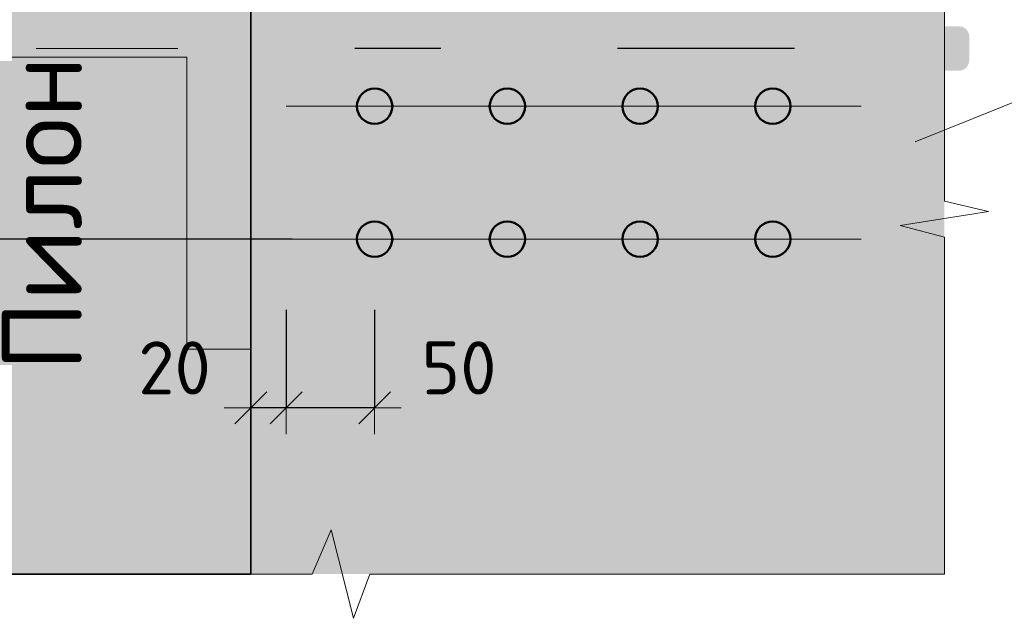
# Model space of a CAD drawing. Header units: metres. Extents: x -38 to 97, y -15 to 21.
# Tile 64 of 222: x 74.816 to 75.372, y 1.498 to 1.836. Entities that reach past the tile are written whole.
import ezdxf

# ---------------------------------------------------------------- set-up
doc = ezdxf.new("R2010")
doc.units = ezdxf.units.M
doc.header["$PDMODE"] = 65
doc.linetypes.add('______2', pattern=[0.0405, 0.03, -0.0105])
for name, color, linetype in [('XR$3$_3705', 7, 'Continuous'), ('XR$4$_3705', 7, 'Continuous'), ('XR$5$_3705', 7, 'Continuous')]:
    doc.layers.add(name, color=color, linetype=linetype)
for name, color, linetype, lineweight in [('XR$3$ВК__отв в полу 1-2 эт', 220, 'Continuous', 25), ('XR$3$Размерная линия (1)', 7, 'Continuous', 13), ('XR$4$ВК__отв в полу 1-2 эт', 220, 'Continuous', 25), ('XR$4$Размерная линия (1)', 7, 'Continuous', 13), ('XR$5$ВК__отв в полу 1-2 эт', 220, 'Continuous', 25), ('XR$5$Размерная линия (1)', 7, 'Continuous', 13)]:
    doc.layers.add(name, color=color, linetype=linetype, lineweight=lineweight)
doc.styles.add('ISOCPEUR', font='txt')
doc.dimstyles.new('DIMSTYLE_23', dxfattribs={"dimtxt": 0.03, "dimasz": 0.03, "dimexe": 0, "dimexo": 0, "dimgap": 0.015, "dimtad": 2, "dimdec": 0, "dimlfac": 1000, "dimrnd": 5, "dimzin": 12, "dimdsep": 46, "dimtxsty": 'ISOCPEUR', "dimblk1": 'ALL_ML_STRICH', "dimblk2": 'ALL_ML_STRICH', "dimsah": 1, "dimcen": 0, "dimclrd": 7, "dimclre": 256, "dimclrt": 7, "dimadec": 0, "dimazin": 0, "dimtfac": 1, "dimtdec": 0, "dimtix": 1, "dimtmove": 2, "dimatfit": 3, "dimfxl": 0, "dimtvp": 1.2, "dimtzin": 0, "dimlwd": 0, "dimlwe": -3, "dimarcsym": 0})
doc.dimstyles.new('DIMSTYLE_24', dxfattribs={"dimtxt": 0.03, "dimasz": 0.03, "dimexe": 0, "dimexo": 0, "dimgap": 0.015, "dimtad": 2, "dimdec": 0, "dimlfac": 1000, "dimrnd": 5, "dimzin": 12, "dimdsep": 46, "dimtxsty": 'ISOCPEUR', "dimblk1": 'ALL_ML_STRICH', "dimblk2": 'ALL_ML_STRICH', "dimsah": 1, "dimcen": 0, "dimclrd": 7, "dimclre": 256, "dimclrt": 7, "dimadec": 0, "dimazin": 0, "dimtfac": 1, "dimtdec": 0, "dimtix": 1, "dimtmove": 2, "dimatfit": 3, "dimfxl": 0, "dimtzin": 0, "dimlwd": 0, "dimlwe": -3, "dimarcsym": 0})
pattern_1 = [(0, (0.33, 0.33), (0.165, 0.165), [0.165, -0.165]), (90, (0.33, 0.33), (-0.165, 0.165), [0.165, -0.165])]

# ---------------------------------------------------------------- blocks, each defined once
blk = doc.blocks.new('ЭЛЕМЕНТ_УЗОРА_8')
at = {"color": 7, "linetype": 'Continuous', "lineweight": 13, "transparency": 33554687}
blk.add_line((75.33822, 1.5232), (75.33822, 1.5232), dxfattribs=at)
for points in [[(75.33822, 1.9352), (75.33822, 1.73373), (75.36322, 1.72796), (75.31322, 1.72014), (75.33822, 1.71354), (75.33822, 1.5232), (75.33822, 1.5232)], [(75.33822, 1.5232), (75.01352, 1.5232), (75.00423, 1.4982), (74.99161, 1.5482), (74.98099, 1.5232), (74.67422, 1.5232)]]:
    blk.add_lwpolyline(points, dxfattribs=at)
blk = doc.blocks.new('ALL_ML_STRICH')
at = {"color": 0, "linetype": 'ByBlock', "lineweight": -2}
for p, q in [((0, -0.5), (0, 0.5)), ((-0.3, -0.3), (0.3, 0.3)), ((-1, 0), (0.5, 0))]:
    blk.add_line(p, q, dxfattribs=at)
blk = doc.blocks.new('*D196')
at = {"layer": 'DEFPOINTS', "color": 7, "linetype": 'Continuous', "lineweight": 13, "transparency": 33554687}
for p in [(74.96622, 1.69243), (75.01622, 1.69243), (75.01622, 1.61713)]:
    blk.add_point(p, dxfattribs=at)
at = {"layer": 'XR$3$Размерная линия (1)', "color": 9, "linetype": 'Continuous', "lineweight": -2, "true_color": 0xc7c7c7, "transparency": 33554687}
for p, q in [((74.96622, 1.67243), (74.96622, 1.61713)), ((75.01622, 1.67243), (75.01622, 1.61713))]:
    blk.add_line(p, q, dxfattribs=at)
at = {"layer": 'XR$3$Размерная линия (1)', "color": 7, "linetype": 'Continuous', "lineweight": -2, "transparency": 33554687}
blk.add_line((75.01622, 1.61713), (74.96622, 1.61713), dxfattribs=at)
at = {"layer": 'XR$3$Размерная линия (1)', "color": 7, "linetype": 'Continuous', "lineweight": 13, "transparency": 33554687, "xscale": 0.03, "yscale": 0.03, "zscale": 0.03}
for p, rotation in [((74.96622, 1.61713), 180), ((75.01622, 1.61713), 360)]:
    blk.add_blockref('ALL_ML_STRICH', p, dxfattribs=dict(at, rotation=rotation))
at = {"layer": 'XR$3$Размерная линия (1)', "color": 7, "linetype": 'Continuous', "lineweight": 13, "transparency": 33554687, "insert": (75.06392, 1.63965), "char_height": 0.03, "width": 0.06, "attachment_point": 5, "style": 'ISOCPEUR'}
blk.add_mtext('\\A1;{50}', dxfattribs=at)
blk = doc.blocks.new('*D197')
at = {"layer": 'DEFPOINTS', "color": 7, "linetype": 'Continuous', "lineweight": 13, "transparency": 33554687}
for p in [(74.96622, 1.69243), (74.94622, 1.6268), (74.96622, 1.61713)]:
    blk.add_point(p, dxfattribs=at)
at = {"layer": 'XR$3$Размерная линия (1)', "color": 9, "linetype": 'Continuous', "lineweight": -2, "true_color": 0xc7c7c7, "transparency": 33554687}
for p, q in [((74.96622, 1.67243), (74.96622, 1.61713)), ((74.94622, 1.61713), (74.94622, 1.61713))]:
    blk.add_line(p, q, dxfattribs=at)
at = {"layer": 'XR$3$Размерная линия (1)', "color": 7, "linetype": 'Continuous', "lineweight": -2, "transparency": 33554687}
blk.add_line((74.96622, 1.61713), (74.94622, 1.61713), dxfattribs=at)
at = {"layer": 'XR$3$Размерная линия (1)', "color": 7, "linetype": 'Continuous', "lineweight": 13, "transparency": 33554687, "xscale": 0.03, "yscale": 0.03, "zscale": 0.03}
for p, rotation in [((74.94622, 1.61713), 180), ((74.96622, 1.61713), 360)]:
    blk.add_blockref('ALL_ML_STRICH', p, dxfattribs=dict(at, rotation=rotation))
at = {"layer": 'XR$3$Размерная линия (1)', "color": 7, "linetype": 'Continuous', "lineweight": 13, "transparency": 33554687, "insert": (74.90313, 1.63964), "char_height": 0.03, "width": 0.06, "attachment_point": 5, "style": 'ISOCPEUR'}
blk.add_mtext('\\A1;{20}', dxfattribs=at)
blk = doc.blocks.new('*D219')
at = {"layer": 'DEFPOINTS', "color": 7, "linetype": 'Continuous', "lineweight": 13, "transparency": 33554687}
for p in [(74.98737, 1.93743), (74.59297, 1.71243), (74.98957, 1.71243)]:
    blk.add_point(p, dxfattribs=at)
at = {"layer": 'XR$3$Размерная линия (1)', "color": 9, "linetype": 'Continuous', "lineweight": -2, "true_color": 0xc7c7c7, "transparency": 33554687}
for p, q in [((74.96737, 1.93743), (74.59297, 1.93743)), ((74.96957, 1.71243), (74.59297, 1.71243))]:
    blk.add_line(p, q, dxfattribs=at)
at = {"layer": 'XR$3$Размерная линия (1)', "color": 7, "linetype": 'Continuous', "lineweight": -2, "transparency": 33554687}
blk.add_line((74.59297, 1.71243), (74.59297, 1.93743), dxfattribs=at)
at = {"layer": 'XR$3$Размерная линия (1)', "color": 7, "linetype": 'Continuous', "lineweight": 13, "transparency": 33554687, "xscale": 0.03, "yscale": 0.03, "zscale": 0.03}
for p, rotation in [((74.59297, 1.93743), 90), ((74.59297, 1.71243), 270)]:
    blk.add_blockref('ALL_ML_STRICH', p, dxfattribs=dict(at, rotation=rotation))
at = {"layer": 'XR$3$Размерная линия (1)', "color": 7, "linetype": 'Continuous', "lineweight": 13, "transparency": 33554687, "insert": (74.55547, 1.74243), "char_height": 0.03, "width": 0.0015, "attachment_point": 1, "rotation": 90, "line_spacing_factor": 0.60241, "style": 'ISOCPEUR'}
blk.add_mtext('75х3=225', dxfattribs=at)
blk = doc.blocks.new('ЭЛЕМЕНТ_УЗОРА_21')
at = {"color": 7, "linetype": 'Continuous', "lineweight": 13, "transparency": 33554687}
blk.add_line((75.33822, 1.5232), (75.33822, 1.5232), dxfattribs=at)
for points in [[(75.33822, 1.9352), (75.33822, 1.73373), (75.36322, 1.72796), (75.31322, 1.72014), (75.33822, 1.71354), (75.33822, 1.5232), (75.33822, 1.5232)], [(75.33822, 1.5232), (75.01352, 1.5232), (75.00423, 1.4982), (74.99161, 1.5482), (74.98099, 1.5232), (74.67422, 1.5232)]]:
    blk.add_lwpolyline(points, dxfattribs=at)
blk = doc.blocks.new('*D469')
at = {"layer": 'DEFPOINTS', "color": 7, "linetype": 'Continuous', "lineweight": 13, "transparency": 33554687}
for p in [(74.96622, 1.69243), (75.01622, 1.69243), (75.01622, 1.61713)]:
    blk.add_point(p, dxfattribs=at)
at = {"layer": 'XR$4$Размерная линия (1)', "color": 9, "linetype": 'Continuous', "lineweight": -2, "true_color": 0xc7c7c7, "transparency": 33554687}
for p, q in [((74.96622, 1.67243), (74.96622, 1.61713)), ((75.01622, 1.67243), (75.01622, 1.61713))]:
    blk.add_line(p, q, dxfattribs=at)
at = {"layer": 'XR$4$Размерная линия (1)', "color": 7, "linetype": 'Continuous', "lineweight": -2, "transparency": 33554687}
blk.add_line((75.01622, 1.61713), (74.96622, 1.61713), dxfattribs=at)
at = {"layer": 'XR$4$Размерная линия (1)', "color": 7, "linetype": 'Continuous', "lineweight": 13, "transparency": 33554687, "xscale": 0.03, "yscale": 0.03, "zscale": 0.03}
for p, rotation in [((74.96622, 1.61713), 180), ((75.01622, 1.61713), 360)]:
    blk.add_blockref('ALL_ML_STRICH', p, dxfattribs=dict(at, rotation=rotation))
at = {"layer": 'XR$4$Размерная линия (1)', "color": 7, "linetype": 'Continuous', "lineweight": 13, "transparency": 33554687, "insert": (75.06392, 1.63965), "char_height": 0.03, "width": 0.06, "attachment_point": 5, "style": 'ISOCPEUR'}
blk.add_mtext('\\A1;{50}', dxfattribs=at)
blk = doc.blocks.new('*D470')
at = {"layer": 'DEFPOINTS', "color": 7, "linetype": 'Continuous', "lineweight": 13, "transparency": 33554687}
for p in [(74.96622, 1.69243), (74.94622, 1.6268), (74.96622, 1.61713)]:
    blk.add_point(p, dxfattribs=at)
at = {"layer": 'XR$4$Размерная линия (1)', "color": 9, "linetype": 'Continuous', "lineweight": -2, "true_color": 0xc7c7c7, "transparency": 33554687}
for p, q in [((74.96622, 1.67243), (74.96622, 1.61713)), ((74.94622, 1.61713), (74.94622, 1.61713))]:
    blk.add_line(p, q, dxfattribs=at)
at = {"layer": 'XR$4$Размерная линия (1)', "color": 7, "linetype": 'Continuous', "lineweight": -2, "transparency": 33554687}
blk.add_line((74.96622, 1.61713), (74.94622, 1.61713), dxfattribs=at)
at = {"layer": 'XR$4$Размерная линия (1)', "color": 7, "linetype": 'Continuous', "lineweight": 13, "transparency": 33554687, "xscale": 0.03, "yscale": 0.03, "zscale": 0.03}
for p, rotation in [((74.94622, 1.61713), 180), ((74.96622, 1.61713), 360)]:
    blk.add_blockref('ALL_ML_STRICH', p, dxfattribs=dict(at, rotation=rotation))
at = {"layer": 'XR$4$Размерная линия (1)', "color": 7, "linetype": 'Continuous', "lineweight": 13, "transparency": 33554687, "insert": (74.90313, 1.63964), "char_height": 0.03, "width": 0.06, "attachment_point": 5, "style": 'ISOCPEUR'}
blk.add_mtext('\\A1;{20}', dxfattribs=at)
blk = doc.blocks.new('*D483')
at = {"layer": 'DEFPOINTS', "color": 7, "linetype": 'Continuous', "lineweight": 13, "transparency": 33554687}
for p in [(74.98737, 1.93743), (74.59297, 1.71243), (74.98957, 1.71243)]:
    blk.add_point(p, dxfattribs=at)
at = {"layer": 'XR$4$Размерная линия (1)', "color": 9, "linetype": 'Continuous', "lineweight": -2, "true_color": 0xc7c7c7, "transparency": 33554687}
for p, q in [((74.96737, 1.93743), (74.59297, 1.93743)), ((74.96957, 1.71243), (74.59297, 1.71243))]:
    blk.add_line(p, q, dxfattribs=at)
at = {"layer": 'XR$4$Размерная линия (1)', "color": 7, "linetype": 'Continuous', "lineweight": -2, "transparency": 33554687}
blk.add_line((74.59297, 1.71243), (74.59297, 1.93743), dxfattribs=at)
at = {"layer": 'XR$4$Размерная линия (1)', "color": 7, "linetype": 'Continuous', "lineweight": 13, "transparency": 33554687, "xscale": 0.03, "yscale": 0.03, "zscale": 0.03}
for p, rotation in [((74.59297, 1.93743), 90), ((74.59297, 1.71243), 270)]:
    blk.add_blockref('ALL_ML_STRICH', p, dxfattribs=dict(at, rotation=rotation))
at = {"layer": 'XR$4$Размерная линия (1)', "color": 7, "linetype": 'Continuous', "lineweight": 13, "transparency": 33554687, "insert": (74.55547, 1.74243), "char_height": 0.03, "width": 0.0015, "attachment_point": 1, "rotation": 90, "line_spacing_factor": 0.60241, "style": 'ISOCPEUR'}
blk.add_mtext('75х3=225', dxfattribs=at)
blk = doc.blocks.new('ЭЛЕМЕНТ_УЗОРА_36')
at = {"color": 7, "linetype": 'Continuous', "lineweight": 13, "transparency": 33554687}
blk.add_line((75.33822, 1.5232), (75.33822, 1.5232), dxfattribs=at)
for points in [[(75.33822, 1.9352), (75.33822, 1.73373), (75.36322, 1.72796), (75.31322, 1.72014), (75.33822, 1.71354), (75.33822, 1.5232), (75.33822, 1.5232)], [(75.33822, 1.5232), (75.01352, 1.5232), (75.00423, 1.4982), (74.99161, 1.5482), (74.98099, 1.5232), (74.67422, 1.5232)]]:
    blk.add_lwpolyline(points, dxfattribs=at)
blk = doc.blocks.new('*D842')
at = {"layer": 'DEFPOINTS', "color": 7, "linetype": 'Continuous', "lineweight": 13, "transparency": 33554687}
for p in [(74.96622, 1.69243), (75.01622, 1.69243), (75.01622, 1.61713)]:
    blk.add_point(p, dxfattribs=at)
at = {"layer": 'XR$5$Размерная линия (1)', "color": 9, "linetype": 'Continuous', "lineweight": -2, "true_color": 0xc7c7c7, "transparency": 33554687}
for p, q in [((74.96622, 1.67243), (74.96622, 1.61713)), ((75.01622, 1.67243), (75.01622, 1.61713))]:
    blk.add_line(p, q, dxfattribs=at)
at = {"layer": 'XR$5$Размерная линия (1)', "color": 7, "linetype": 'Continuous', "lineweight": -2, "transparency": 33554687}
blk.add_line((75.01622, 1.61713), (74.96622, 1.61713), dxfattribs=at)
at = {"layer": 'XR$5$Размерная линия (1)', "color": 7, "linetype": 'Continuous', "lineweight": 13, "transparency": 33554687, "xscale": 0.03, "yscale": 0.03, "zscale": 0.03}
for p, rotation in [((74.96622, 1.61713), 180), ((75.01622, 1.61713), 360)]:
    blk.add_blockref('ALL_ML_STRICH', p, dxfattribs=dict(at, rotation=rotation))
at = {"layer": 'XR$5$Размерная линия (1)', "color": 7, "linetype": 'Continuous', "lineweight": 13, "transparency": 33554687, "insert": (75.06392, 1.63965), "char_height": 0.03, "width": 0.06, "attachment_point": 5, "style": 'ISOCPEUR'}
blk.add_mtext('\\A1;{50}', dxfattribs=at)
blk = doc.blocks.new('*D843')
at = {"layer": 'DEFPOINTS', "color": 7, "linetype": 'Continuous', "lineweight": 13, "transparency": 33554687}
for p in [(74.96622, 1.69243), (74.94622, 1.6268), (74.96622, 1.61713)]:
    blk.add_point(p, dxfattribs=at)
at = {"layer": 'XR$5$Размерная линия (1)', "color": 9, "linetype": 'Continuous', "lineweight": -2, "true_color": 0xc7c7c7, "transparency": 33554687}
for p, q in [((74.96622, 1.67243), (74.96622, 1.61713)), ((74.94622, 1.61713), (74.94622, 1.61713))]:
    blk.add_line(p, q, dxfattribs=at)
at = {"layer": 'XR$5$Размерная линия (1)', "color": 7, "linetype": 'Continuous', "lineweight": -2, "transparency": 33554687}
blk.add_line((74.96622, 1.61713), (74.94622, 1.61713), dxfattribs=at)
at = {"layer": 'XR$5$Размерная линия (1)', "color": 7, "linetype": 'Continuous', "lineweight": 13, "transparency": 33554687, "xscale": 0.03, "yscale": 0.03, "zscale": 0.03}
for p, rotation in [((74.94622, 1.61713), 180), ((74.96622, 1.61713), 360)]:
    blk.add_blockref('ALL_ML_STRICH', p, dxfattribs=dict(at, rotation=rotation))
at = {"layer": 'XR$5$Размерная линия (1)', "color": 7, "linetype": 'Continuous', "lineweight": 13, "transparency": 33554687, "insert": (74.90313, 1.63964), "char_height": 0.03, "width": 0.06, "attachment_point": 5, "style": 'ISOCPEUR'}
blk.add_mtext('\\A1;{20}', dxfattribs=at)
blk = doc.blocks.new('*D844')
at = {"layer": 'DEFPOINTS', "color": 7, "linetype": 'Continuous', "lineweight": 13, "transparency": 33554687}
for p in [(74.98737, 1.93743), (74.59297, 1.71243), (74.98957, 1.71243)]:
    blk.add_point(p, dxfattribs=at)
at = {"layer": 'XR$5$Размерная линия (1)', "color": 9, "linetype": 'Continuous', "lineweight": -2, "true_color": 0xc7c7c7, "transparency": 33554687}
for p, q in [((74.96737, 1.93743), (74.59297, 1.93743)), ((74.96957, 1.71243), (74.59297, 1.71243))]:
    blk.add_line(p, q, dxfattribs=at)
at = {"layer": 'XR$5$Размерная линия (1)', "color": 7, "linetype": 'Continuous', "lineweight": -2, "transparency": 33554687}
blk.add_line((74.59297, 1.71243), (74.59297, 1.93743), dxfattribs=at)
at = {"layer": 'XR$5$Размерная линия (1)', "color": 7, "linetype": 'Continuous', "lineweight": 13, "transparency": 33554687, "xscale": 0.03, "yscale": 0.03, "zscale": 0.03}
for p, rotation in [((74.59297, 1.93743), 90), ((74.59297, 1.71243), 270)]:
    blk.add_blockref('ALL_ML_STRICH', p, dxfattribs=dict(at, rotation=rotation))
at = {"layer": 'XR$5$Размерная линия (1)', "color": 7, "linetype": 'Continuous', "lineweight": 13, "transparency": 33554687, "insert": (74.55547, 1.74243), "char_height": 0.03, "width": 0.0015, "attachment_point": 1, "rotation": 90, "line_spacing_factor": 0.60241, "style": 'ISOCPEUR'}
blk.add_mtext('75х3=225', dxfattribs=at)

msp = doc.modelspace()

# ---------------------------------------------------------------- hatches: boundary and pattern name
at = {"linetype": 'Continuous', "lineweight": 13, "true_color": 0xf0eae8, "transparency": 33554687}
msp.add_hatch(color=7, dxfattribs=at).paths.add_polyline_path([(75.33822, 2.3472), (74.72122, 2.3472), (74.72122, 1.5232), (75.33822, 1.5232)])
msp.add_hatch(color=7, dxfattribs=at).paths.add_polyline_path([(75.33822, 2.3472), (74.72122, 2.3472), (74.72122, 1.5232), (75.33822, 1.5232)])
msp.add_hatch(color=7, dxfattribs=at).paths.add_polyline_path([(75.33822, 2.3472), (74.72122, 2.3472), (74.72122, 1.5232), (75.33822, 1.5232)])
at = {"linetype": 'Continuous', "lineweight": 13, "transparency": 33554687}
h = msp.add_hatch(dxfattribs=at)
h.set_pattern_fill('____', scale=0.165, style=0, pattern_type=2)
h.set_pattern_definition(pattern_1)
h.paths.add_polyline_path([(74.72122, 1.5232), (74.94622, 1.5232), (74.94622, 1.9602), (74.72122, 1.9602)], flags=0)
h = msp.add_hatch(dxfattribs=at)
h.set_pattern_fill('____', scale=0.165, style=0, pattern_type=2)
h.set_pattern_definition(pattern_1)
h.paths.add_polyline_path([(74.72122, 1.5232), (74.94622, 1.5232), (74.94622, 1.9602), (74.72122, 1.9602)], flags=0)
h = msp.add_hatch(dxfattribs=at)
h.set_pattern_fill('____', scale=0.165, style=0, pattern_type=2)
h.set_pattern_definition(pattern_1)
h.paths.add_polyline_path([(74.72122, 1.5232), (74.94622, 1.5232), (74.94622, 1.9602), (74.72122, 1.9602)], flags=0)
at = {"linetype": 'Continuous', "lineweight": 25, "true_color": 0x000000, "transparency": 33554687}
for points in [[(74.90672, 1.83254), (74.90597, 1.83239), (74.90525, 1.83215), (74.90456, 1.83181), (74.90392, 1.83138), (74.90334, 1.83088), (74.90284, 1.8303), (74.90241, 1.82966), (74.90207, 1.82897), (74.90183, 1.82825), (74.90168, 1.8275), (74.90163, 1.82673), (74.90163, 1.81338), (74.90168, 1.81261), (74.90183, 1.81186), (74.90207, 1.81113), (74.90241, 1.81044), (74.90284, 1.80981), (74.90334, 1.80923), (74.90392, 1.80873), (74.90456, 1.8083), (74.90525, 1.80796), (74.90597, 1.80771), (74.90672, 1.80756), (74.90749, 1.80751), (75.00498, 1.80751), (75.00498, 1.83259), (74.90749, 1.83259)], [(74.90672, 1.83254), (74.90597, 1.83239), (74.90525, 1.83215), (74.90456, 1.83181), (74.90392, 1.83138), (74.90334, 1.83088), (74.90284, 1.8303), (74.90241, 1.82966), (74.90207, 1.82897), (74.90183, 1.82825), (74.90168, 1.8275), (74.90163, 1.82673), (74.90163, 1.81338), (74.90168, 1.81261), (74.90183, 1.81186), (74.90207, 1.81113), (74.90241, 1.81044), (74.90284, 1.80981), (74.90334, 1.80923), (74.90392, 1.80873), (74.90456, 1.8083), (74.90525, 1.80796), (74.90597, 1.80771), (74.90672, 1.80756), (74.90749, 1.80751), (75.00498, 1.80751), (75.00498, 1.83259), (74.90749, 1.83259)], [(74.90672, 1.83254), (74.90597, 1.83239), (74.90525, 1.83215), (74.90456, 1.83181), (74.90392, 1.83138), (74.90334, 1.83088), (74.90284, 1.8303), (74.90241, 1.82966), (74.90207, 1.82897), (74.90183, 1.82825), (74.90168, 1.8275), (74.90163, 1.82673), (74.90163, 1.81338), (74.90168, 1.81261), (74.90183, 1.81186), (74.90207, 1.81113), (74.90241, 1.81044), (74.90284, 1.80981), (74.90334, 1.80923), (74.90392, 1.80873), (74.90456, 1.8083), (74.90525, 1.80796), (74.90597, 1.80771), (74.90672, 1.80756), (74.90749, 1.80751), (75.00498, 1.80751), (75.00498, 1.83259), (74.90749, 1.83259)], [(75.34715, 1.83254), (75.34639, 1.83259), (75.24889, 1.83259), (75.24889, 1.80751), (75.34639, 1.80751), (75.34715, 1.80756), (75.34791, 1.80771), (75.34863, 1.80796), (75.34932, 1.8083), (75.34996, 1.80873), (75.35054, 1.80923), (75.35104, 1.80981), (75.35147, 1.81044), (75.35181, 1.81113), (75.35205, 1.81186), (75.3522, 1.81261), (75.35225, 1.81338), (75.35225, 1.82673), (75.3522, 1.8275), (75.35205, 1.82825), (75.35181, 1.82897), (75.35147, 1.82966), (75.35104, 1.8303), (75.35054, 1.83088), (75.34996, 1.83138), (75.34932, 1.83181), (75.34863, 1.83215), (75.34791, 1.83239)], [(75.34715, 1.83254), (75.34639, 1.83259), (75.24889, 1.83259), (75.24889, 1.80751), (75.34639, 1.80751), (75.34715, 1.80756), (75.34791, 1.80771), (75.34863, 1.80796), (75.34932, 1.8083), (75.34996, 1.80873), (75.35054, 1.80923), (75.35104, 1.80981), (75.35147, 1.81044), (75.35181, 1.81113), (75.35205, 1.81186), (75.3522, 1.81261), (75.35225, 1.81338), (75.35225, 1.82673), (75.3522, 1.8275), (75.35205, 1.82825), (75.35181, 1.82897), (75.35147, 1.82966), (75.35104, 1.8303), (75.35054, 1.83088), (75.34996, 1.83138), (75.34932, 1.83181), (75.34863, 1.83215), (75.34791, 1.83239)], [(75.34715, 1.83254), (75.34639, 1.83259), (75.24889, 1.83259), (75.24889, 1.80751), (75.34639, 1.80751), (75.34715, 1.80756), (75.34791, 1.80771), (75.34863, 1.80796), (75.34932, 1.8083), (75.34996, 1.80873), (75.35054, 1.80923), (75.35104, 1.80981), (75.35147, 1.81044), (75.35181, 1.81113), (75.35205, 1.81186), (75.3522, 1.81261), (75.35225, 1.81338), (75.35225, 1.82673), (75.3522, 1.8275), (75.35205, 1.82825), (75.35181, 1.82897), (75.35147, 1.82966), (75.35104, 1.8303), (75.35054, 1.83088), (75.34996, 1.83138), (75.34932, 1.83181), (75.34863, 1.83215), (75.34791, 1.83239)]]:
    msp.add_hatch(color=18, dxfattribs=at).paths.add_polyline_path(points)

# ---------------------------------------------------------------- linework, layer by layer
at = {"color": 7, "linetype": '______2', "lineweight": 25, "transparency": 33554687}
msp.add_line((75.25354, 1.82005), (75.00498, 1.82005), dxfattribs=at)
at = {"color": 7, "linetype": 'Continuous', "lineweight": 35, "transparency": 33554687}
msp.add_lwpolyline([(74.72122, 1.9602), (74.94622, 1.9602), (74.94622, 1.5232), (74.72122, 1.5232), (74.72122, 1.9602)], dxfattribs=at)
msp.add_lwpolyline([(74.72122, 1.9602), (74.94622, 1.9602), (74.94622, 1.5232), (74.72122, 1.5232), (74.72122, 1.9602)], dxfattribs=at)
msp.add_lwpolyline([(74.72122, 1.9602), (74.94622, 1.9602), (74.94622, 1.5232), (74.72122, 1.5232), (74.72122, 1.9602)], dxfattribs=at)
at = {"color": 7, "linetype": 'Continuous', "lineweight": 13, "transparency": 33554687}
msp.add_lwpolyline([(75.70359, 1.81341), (75.43638, 1.81341), (75.32164, 1.76743)], dxfattribs=at)
msp.add_lwpolyline([(75.70359, 1.81341), (75.43638, 1.81341), (75.32164, 1.76743)], dxfattribs=at)
msp.add_lwpolyline([(75.70359, 1.81341), (75.43638, 1.81341), (75.32164, 1.76743)], dxfattribs=at)
at = {"layer": 'XR$3$_3705', "color": 7, "linetype": 'Continuous', "lineweight": 50, "transparency": 33554687}
for centre in [(75.01622, 1.78743), (75.09122, 1.78743), (75.16622, 1.78743), (75.24122, 1.78743), (75.01622, 1.71243), (75.09122, 1.71243), (75.16622, 1.71243), (75.24122, 1.71243)]:
    msp.add_circle(centre, 0.01, dxfattribs=at)
at = {"layer": 'XR$3$ВК__отв в полу 1-2 эт', "color": 7, "linetype": 'Continuous', "lineweight": 13, "transparency": 33554687}
for p, q in [((74.90498, 1.82005), (74.82498, 1.82005)), ((75.29122, 1.78743), (74.96622, 1.78743)), ((75.29122, 1.71243), (74.96622, 1.71243))]:
    msp.add_line(p, q, dxfattribs=at)
at = {"layer": 'XR$4$_3705', "color": 7, "linetype": 'Continuous', "lineweight": 50, "transparency": 33554687}
for centre in [(75.01622, 1.78743), (75.09122, 1.78743), (75.16622, 1.78743), (75.24122, 1.78743), (75.01622, 1.71243), (75.09122, 1.71243), (75.16622, 1.71243), (75.24122, 1.71243)]:
    msp.add_circle(centre, 0.01, dxfattribs=at)
at = {"layer": 'XR$4$ВК__отв в полу 1-2 эт', "color": 7, "linetype": 'Continuous', "lineweight": 13, "transparency": 33554687}
for p, q in [((74.90498, 1.82005), (74.82498, 1.82005)), ((75.29122, 1.78743), (74.96622, 1.78743)), ((75.29122, 1.71243), (74.96622, 1.71243))]:
    msp.add_line(p, q, dxfattribs=at)
at = {"layer": 'XR$5$_3705', "color": 7, "linetype": 'Continuous', "lineweight": 50, "transparency": 33554687}
for centre in [(75.01622, 1.78743), (75.09122, 1.78743), (75.16622, 1.78743), (75.24122, 1.78743), (75.01622, 1.71243), (75.09122, 1.71243), (75.16622, 1.71243), (75.24122, 1.71243)]:
    msp.add_circle(centre, 0.01, dxfattribs=at)
at = {"layer": 'XR$5$ВК__отв в полу 1-2 эт', "color": 7, "linetype": 'Continuous', "lineweight": 13, "transparency": 33554687}
for p, q in [((74.90498, 1.82005), (74.82498, 1.82005)), ((75.29122, 1.78743), (74.96622, 1.78743)), ((75.29122, 1.71243), (74.96622, 1.71243))]:
    msp.add_line(p, q, dxfattribs=at)

# ---------------------------------------------------------------- block references
at = {"color": 7, "linetype": 'Continuous', "lineweight": 13, "transparency": 33554687}
for name in ['ЭЛЕМЕНТ_УЗОРА_8', 'ЭЛЕМЕНТ_УЗОРА_21', 'ЭЛЕМЕНТ_УЗОРА_36']:
    msp.add_blockref(name, (0, 0), dxfattribs=at)

# ---------------------------------------------------------------- texts
at = {"color": 251, "linetype": 'Continuous', "lineweight": 50, "true_color": 0x575757, "transparency": 33554687, "insert": (74.82826, 1.72669), "char_height": 0.045, "width": 0.1833158, "attachment_point": 5, "rotation": 90, "style": 'ISOCPEUR'}
msp.add_mtext('\\A1;{\\fISOCPEUR|i0|b1;\\H0.045000;\\W1.000000;\\c3260503895;Пилон}\\P', dxfattribs=at)
msp.add_mtext('\\A1;{\\fISOCPEUR|i0|b1;\\H0.045000;\\W1.000000;\\c3260503895;Пилон}\\P', dxfattribs=at)
msp.add_mtext('\\A1;{\\fISOCPEUR|i0|b1;\\H0.045000;\\W1.000000;\\c3260503895;Пилон}\\P', dxfattribs=at)

# ---------------------------------------------------------------- dimensions: what is measured, and where the dimension line sits
at = {"layer": 'XR$3$Размерная линия (1)', "color": 7, "linetype": 'Continuous', "lineweight": 13, "transparency": 33554687}
dim = msp.add_linear_dim(base=(74.59297, 1.93743), p1=(74.96957, 1.71243), p2=(74.96737, 1.93743), angle=90, text='75х3=225', dimstyle='DIMSTYLE_24', override={"dimpost": '<>', "dimclrd": 7, "dimclre": 9, "dimclrt": 7, "dimlwd": 0, "dimlwe": 65533}, dxfattribs=at)
dim.commit()
dim.dimension.update_dxf_attribs({"geometry": '*D219', "text_midpoint": (74.57797, 1.82493), "dimtype": 160})
for base, p1, p2, picture, middle in [((74.94622, 1.61713), (74.96622, 1.67243), (74.94622, 1.61713), '*D197', (74.90313, 1.63964)), ((74.96622, 1.61713), (75.01622, 1.67243), (74.96622, 1.67243), '*D196', (75.06392, 1.63965))]:
    dim = msp.add_linear_dim(base=base, p1=p1, p2=p2, angle=180, dimstyle='DIMSTYLE_23', override={"dimpost": '<>', "dimclrd": 7, "dimclre": 9, "dimclrt": 7, "dimlwd": 0, "dimlwe": 65533}, dxfattribs=at)
    dim.commit()
    dim.dimension.update_dxf_attribs({"geometry": picture, "text_midpoint": middle, "dimtype": 160})
at = {"layer": 'XR$4$Размерная линия (1)', "color": 7, "linetype": 'Continuous', "lineweight": 13, "transparency": 33554687}
dim = msp.add_linear_dim(base=(74.59297, 1.93743), p1=(74.96957, 1.71243), p2=(74.96737, 1.93743), angle=90, text='75х3=225', dimstyle='DIMSTYLE_24', override={"dimpost": '<>', "dimclrd": 7, "dimclre": 9, "dimclrt": 7, "dimlwd": 0, "dimlwe": 65533}, dxfattribs=at)
dim.commit()
dim.dimension.update_dxf_attribs({"geometry": '*D483', "text_midpoint": (74.57797, 1.82493), "dimtype": 160})
for base, p1, p2, picture, middle in [((74.94622, 1.61713), (74.96622, 1.67243), (74.94622, 1.61713), '*D470', (74.90313, 1.63964)), ((74.96622, 1.61713), (75.01622, 1.67243), (74.96622, 1.67243), '*D469', (75.06392, 1.63965))]:
    dim = msp.add_linear_dim(base=base, p1=p1, p2=p2, angle=180, dimstyle='DIMSTYLE_23', override={"dimpost": '<>', "dimclrd": 7, "dimclre": 9, "dimclrt": 7, "dimlwd": 0, "dimlwe": 65533}, dxfattribs=at)
    dim.commit()
    dim.dimension.update_dxf_attribs({"geometry": picture, "text_midpoint": middle, "dimtype": 160})
at = {"layer": 'XR$5$Размерная линия (1)', "color": 7, "linetype": 'Continuous', "lineweight": 13, "transparency": 33554687}
dim = msp.add_linear_dim(base=(74.59297, 1.93743), p1=(74.96957, 1.71243), p2=(74.96737, 1.93743), angle=90, text='75х3=225', dimstyle='DIMSTYLE_24', override={"dimpost": '<>', "dimclrd": 7, "dimclre": 9, "dimclrt": 7, "dimlwd": 0, "dimlwe": 65533}, dxfattribs=at)
dim.commit()
dim.dimension.update_dxf_attribs({"geometry": '*D844', "text_midpoint": (74.57797, 1.82493), "dimtype": 160})
for base, p1, p2, picture, middle in [((74.94622, 1.61713), (74.96622, 1.67243), (74.94622, 1.61713), '*D843', (74.90313, 1.63964)), ((74.96622, 1.61713), (75.01622, 1.67243), (74.96622, 1.67243), '*D842', (75.06392, 1.63965))]:
    dim = msp.add_linear_dim(base=base, p1=p1, p2=p2, angle=180, dimstyle='DIMSTYLE_23', override={"dimpost": '<>', "dimclrd": 7, "dimclre": 9, "dimclrt": 7, "dimlwd": 0, "dimlwe": 65533}, dxfattribs=at)
    dim.commit()
    dim.dimension.update_dxf_attribs({"geometry": picture, "text_midpoint": middle, "dimtype": 160})

doc.saveas('drawing.dxf')
